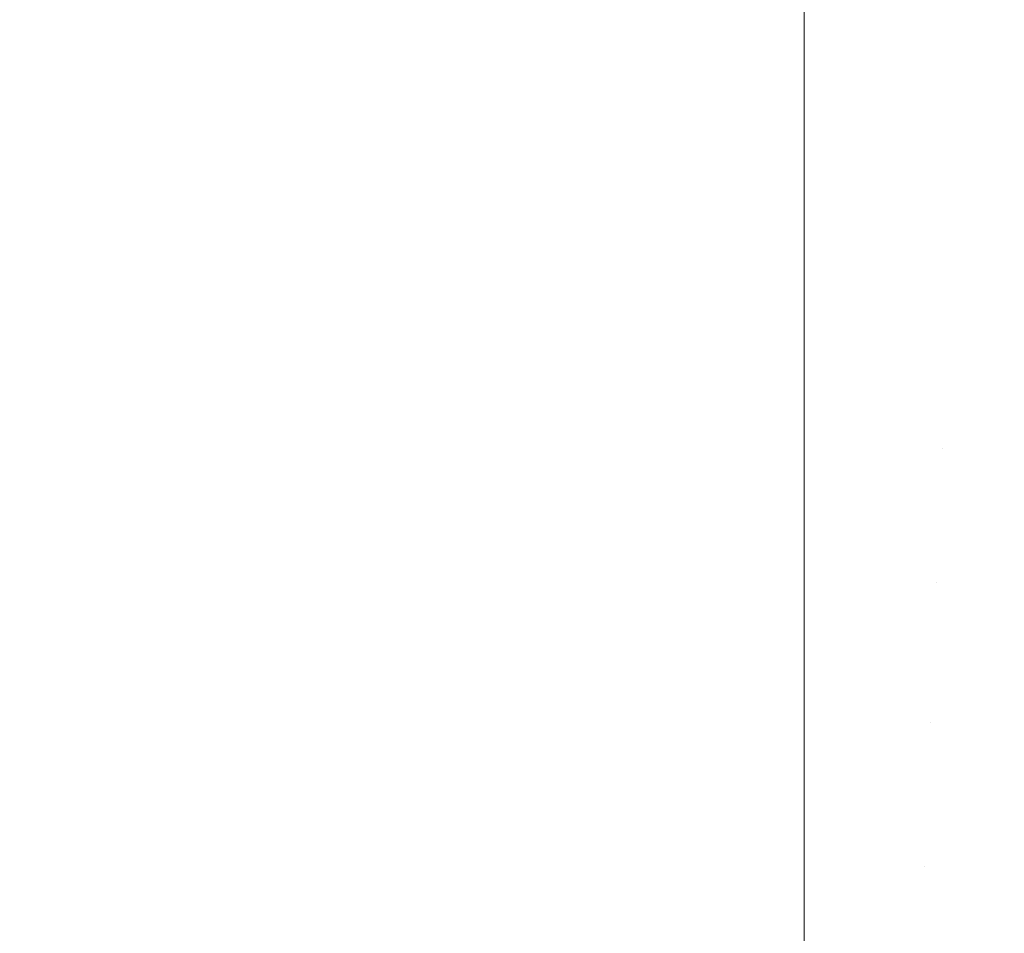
# Model space of a CAD drawing. Header units: centimetres. Extents: x -25.8 to 27.5, y 33.3 to 35.1.
# Tile 173 of 256: x -8.01 to -7.9886, y 35.1003 to 35.1202. Entities that reach past the tile are written whole.
import ezdxf

# ---------------------------------------------------------------- set-up
doc = ezdxf.new("R2010")
doc.units = ezdxf.units.CM
doc.header["$LTSCALE"] = 2.54
doc.layers.add('Lucido design-1', color=7, linetype='Continuous')

# ---------------------------------------------------------------- blocks, each defined once
blk = doc.blocks.new('Gruppo-6-1')
at = {"color": 7, "linetype": 'Continuous', "lineweight": 9}
for points, invisible_edges in [([(-25.69296, 35.121771, 330.543844), (-25.69296, 35.119443, 330.546994), (27.40704, 35.119443, 330.546994), (27.40704, 35.121771, 330.543844)], 10), ([(-25.69296, 35.121771, 306.577081), (-25.69296, 35.119443, 306.580231), (27.40704, 35.119443, 306.580231), (27.40704, 35.121771, 306.577081)], 10), ([(-7.99296, 35.121491, 329.828006), (-7.99296, 35.119438, 329.825252), (-25.69296, 35.119438, 329.825252), (-25.69296, 35.121491, 329.828006)], 10), ([(-7.99296, 35.121491, 305.861242), (-7.99296, 35.119438, 305.858489), (-25.69296, 35.119438, 305.858489), (-25.69296, 35.121491, 305.861242)], 10), ([(-7.99296, 35.119438, 329.825252), (-7.99296, 35.121491, 329.828006), (-7.989506, 35.121418, 329.828006), (-7.98961, 35.118975, 329.824726)], 14), ([(-7.99296, 35.119438, 305.858489), (-7.99296, 35.121491, 305.861242), (-7.989506, 35.121418, 305.861242), (-7.98961, 35.118975, 305.857963)], 14), ([(-7.989506, 35.121418, 329.828006), (-7.986059, 35.121198, 329.828006), (-7.986266, 35.118762, 329.824726), (-7.98961, 35.118975, 329.824726)], 15), ([(-7.989506, 35.121418, 305.861242), (-7.986059, 35.121198, 305.861242), (-7.986266, 35.118762, 305.857963), (-7.98961, 35.118975, 305.857963)], 15), ([(27.40704, 35.119272, 330.547225), (27.40704, 35.119443, 330.546994), (-25.69296, 35.119443, 330.546994), (-25.69296, 35.119272, 330.547225)], 10), ([(27.40704, 35.119272, 306.580462), (27.40704, 35.119443, 306.580231), (-25.69296, 35.119443, 306.580231), (-25.69296, 35.119272, 306.580462)], 10), ([(-25.69296, 35.119046, 329.824726), (-25.69296, 35.119438, 329.825252), (-7.99296, 35.119438, 329.825252), (-7.99296, 35.119046, 329.824726)], 10), ([(-25.69296, 35.119046, 305.857963), (-25.69296, 35.119438, 305.858489), (-7.99296, 35.119438, 305.858489), (-7.99296, 35.119046, 305.857963)], 10), ([(-7.98961, 35.118975, 329.824726), (-7.99296, 35.119046, 329.824726), (-7.99296, 35.119438, 329.825252)], 9), ([(-7.98961, 35.118975, 305.857963), (-7.99296, 35.119046, 305.857963), (-7.99296, 35.119438, 305.858489)], 9), ([(-25.69296, 35.119272, 330.547225), (-25.69296, 35.116714, 330.550399), (27.40704, 35.116714, 330.550399), (27.40704, 35.119272, 330.547225)], 10), ([(-25.69296, 35.119272, 306.580462), (-25.69296, 35.116714, 306.583635), (27.40704, 35.116714, 306.583635), (27.40704, 35.119272, 306.580462)], 10), ([(-7.99296, 35.119046, 329.824726), (-7.99296, 35.116711, 329.821847), (-25.69296, 35.116711, 329.821847), (-25.69296, 35.119046, 329.824726)], 10), ([(-7.99296, 35.119046, 305.857963), (-7.99296, 35.116711, 305.855084), (-25.69296, 35.116711, 305.855084), (-25.69296, 35.119046, 305.857963)], 10), ([(-7.99296, 35.116711, 329.821847), (-7.99296, 35.119046, 329.824726), (-7.98961, 35.118975, 329.824726), (-7.989719, 35.116403, 329.821552)], 14), ([(-7.99296, 35.116711, 305.855084), (-7.99296, 35.119046, 305.857963), (-7.98961, 35.118975, 305.857963), (-7.989719, 35.116403, 305.854789)], 14), ([(-7.98961, 35.118975, 329.824726), (-7.986266, 35.118762, 329.824726), (-7.986484, 35.116196, 329.821552), (-7.989719, 35.116403, 329.821552)], 15), ([(-7.98961, 35.118975, 305.857963), (-7.986266, 35.118762, 305.857963), (-7.986484, 35.116196, 305.854789), (-7.989719, 35.116403, 305.854789)], 15), ([(27.40704, 35.116631, 330.550502), (27.40704, 35.116714, 330.550399), (-25.69296, 35.116714, 330.550399), (-25.69296, 35.116631, 330.550502)], 10), ([(27.40704, 35.116631, 306.583739), (27.40704, 35.116714, 306.583635), (-25.69296, 35.116714, 306.583635), (-25.69296, 35.116631, 306.583739)], 10), ([(-25.69296, 35.116471, 329.821552), (-25.69296, 35.116711, 329.821847), (-7.99296, 35.116711, 329.821847), (-7.99296, 35.116471, 329.821552)], 10), ([(-25.69296, 35.116471, 305.854789), (-25.69296, 35.116711, 305.855084), (-7.99296, 35.116711, 305.855084), (-7.99296, 35.116471, 305.854789)], 10), ([(27.40704, 35.113851, 330.553668), (27.40704, 35.116631, 330.550502), (-25.69296, 35.116631, 330.550502), (-25.69296, 35.113851, 330.553668)], 10), ([(27.40704, 35.113851, 306.586905), (27.40704, 35.116631, 306.583739), (-25.69296, 35.116631, 306.583739), (-25.69296, 35.113851, 306.586905)], 10), ([(-7.989719, 35.116403, 329.821552), (-7.99296, 35.116471, 329.821552), (-7.99296, 35.116711, 329.821847)], 9), ([(-7.989719, 35.116403, 305.854789), (-7.99296, 35.116471, 305.854789), (-7.99296, 35.116711, 305.855084)], 9), ([(-7.99296, 35.116471, 329.821552), (-7.99296, 35.113838, 329.818564), (-25.69296, 35.113838, 329.818564), (-25.69296, 35.116471, 329.821552)], 10), ([(-7.99296, 35.116471, 305.854789), (-7.99296, 35.113838, 305.851801), (-25.69296, 35.113838, 305.851801), (-25.69296, 35.116471, 305.854789)], 10), ([(-7.99296, 35.113838, 329.818564), (-7.99296, 35.116471, 329.821552), (-7.989719, 35.116403, 329.821552), (-7.989834, 35.113705, 329.818488)], 14), ([(-7.99296, 35.113838, 305.851801), (-7.99296, 35.116471, 305.854789), (-7.989719, 35.116403, 305.854789), (-7.989834, 35.113705, 305.851725)], 14), ([(-7.989719, 35.116403, 329.821552), (-7.986484, 35.116196, 329.821552), (-7.986713, 35.113506, 329.818488), (-7.989834, 35.113705, 329.818488)], 15), ([(-7.989719, 35.116403, 305.854789), (-7.986484, 35.116196, 305.854789), (-7.986713, 35.113506, 305.851725), (-7.989834, 35.113705, 305.851725)], 15), ([(-25.69296, 35.113851, 330.553668), (-25.69296, 35.113839, 330.55368), (27.40704, 35.113839, 330.55368), (27.40704, 35.113851, 330.553668)], 10), ([(-25.69296, 35.113851, 306.586905), (-25.69296, 35.113839, 306.586917), (27.40704, 35.113839, 306.586917), (27.40704, 35.113851, 306.586905)], 10), ([(27.40704, 35.110937, 330.556718), (27.40704, 35.113839, 330.55368), (-25.69296, 35.113839, 330.55368), (-25.69296, 35.110937, 330.556718)], 10), ([(27.40704, 35.110937, 306.589955), (27.40704, 35.113839, 306.586917), (-25.69296, 35.113839, 306.586917), (-25.69296, 35.110937, 306.589955)], 10), ([(-25.69296, 35.113772, 329.818488), (-25.69296, 35.113838, 329.818564), (-7.99296, 35.113838, 329.818564), (-7.99296, 35.113772, 329.818488)], 10), ([(-25.69296, 35.113772, 305.851725), (-25.69296, 35.113838, 305.851801), (-7.99296, 35.113838, 305.851801), (-7.99296, 35.113772, 305.851725)], 10), ([(-7.989834, 35.113705, 329.818488), (-7.99296, 35.113772, 329.818488), (-7.99296, 35.113838, 329.818564)], 9), ([(-7.989834, 35.113705, 305.851725), (-7.99296, 35.113772, 305.851725), (-7.99296, 35.113838, 305.851801)], 9), ([(-25.69296, 35.110952, 329.81554), (-25.69296, 35.113772, 329.818488), (-7.99296, 35.113772, 329.818488), (-7.99296, 35.110952, 329.81554)], 10), ([(-25.69296, 35.110952, 305.848777), (-25.69296, 35.113772, 305.851725), (-7.99296, 35.113772, 305.851725), (-7.99296, 35.110952, 305.848777)], 10), ([(-7.99296, 35.113772, 329.818488), (-7.989834, 35.113705, 329.818488), (-7.989953, 35.110888, 329.81554), (-7.99296, 35.110952, 329.81554)], 7), ([(-7.99296, 35.113772, 305.851725), (-7.989834, 35.113705, 305.851725), (-7.989953, 35.110888, 305.848777), (-7.99296, 35.110952, 305.848777)], 7), ([(-7.989834, 35.113705, 329.818488), (-7.986713, 35.113506, 329.818488), (-7.986952, 35.110697, 329.81554), (-7.989953, 35.110888, 329.81554)], 15), ([(-7.989834, 35.113705, 305.851725), (-7.986713, 35.113506, 305.851725), (-7.986952, 35.110697, 305.848777), (-7.989953, 35.110888, 305.848777)], 15), ([(-7.99296, 35.110952, 329.81554), (-7.99296, 35.11082, 329.815413), (-25.69296, 35.11082, 329.815413), (-25.69296, 35.110952, 329.81554)], 10), ([(-7.99296, 35.110952, 305.848777), (-7.99296, 35.11082, 305.84865), (-25.69296, 35.11082, 305.84865), (-25.69296, 35.110952, 305.848777)], 10), ([(-25.69296, 35.110937, 330.556718), (-25.69296, 35.11082, 330.55683), (27.40704, 35.11082, 330.55683), (27.40704, 35.110937, 330.556718)], 10), ([(-25.69296, 35.110937, 306.589955), (-25.69296, 35.11082, 306.590067), (27.40704, 35.11082, 306.590067), (27.40704, 35.110937, 306.589955)], 10), ([(27.40704, 35.107894, 330.559644), (27.40704, 35.11082, 330.55683), (-25.69296, 35.11082, 330.55683), (-25.69296, 35.107894, 330.559644)], 10), ([(-25.69296, 35.108017, 329.812713), (-25.69296, 35.11082, 329.815413), (-7.99296, 35.11082, 329.815413), (-7.99296, 35.108017, 329.812713)], 10), ([(27.40704, 35.107894, 306.592881), (27.40704, 35.11082, 306.590067), (-25.69296, 35.11082, 306.590067), (-25.69296, 35.107894, 306.592881)], 10), ([(-25.69296, 35.108017, 305.84595), (-25.69296, 35.11082, 305.84865), (-7.99296, 35.11082, 305.84865), (-7.99296, 35.108017, 305.84595)], 10), ([(-7.99296, 35.11082, 329.815413), (-7.99296, 35.110952, 329.81554), (-7.989953, 35.110888, 329.81554)], 10), ([(-7.99296, 35.11082, 305.84865), (-7.99296, 35.110952, 305.848777), (-7.989953, 35.110888, 305.848777)], 10), ([(-7.989953, 35.110888, 329.81554), (-7.990078, 35.107956, 329.812713), (-7.99296, 35.108017, 329.812713), (-7.99296, 35.11082, 329.815413)], 11), ([(-7.989953, 35.110888, 305.848777), (-7.990078, 35.107956, 305.84595), (-7.99296, 35.108017, 305.84595), (-7.99296, 35.11082, 305.84865)], 11), ([(-7.989953, 35.110888, 329.81554), (-7.986952, 35.110697, 329.81554), (-7.987201, 35.107773, 329.812713), (-7.990078, 35.107956, 329.812713)], 15), ([(-7.989953, 35.110888, 305.848777), (-7.986952, 35.110697, 305.848777), (-7.987201, 35.107773, 305.84595), (-7.990078, 35.107956, 305.84595)], 15), ([(-7.99296, 35.108017, 329.812713), (-7.99296, 35.107665, 329.8124), (-25.69296, 35.107665, 329.8124), (-25.69296, 35.108017, 329.812713)], 10), ([(-7.99296, 35.108017, 305.84595), (-7.99296, 35.107665, 305.845637), (-25.69296, 35.107665, 305.845637), (-25.69296, 35.108017, 305.84595)], 10), ([(-7.99296, 35.107665, 329.8124), (-7.99296, 35.108017, 329.812713), (-7.990078, 35.107956, 329.812713)], 10), ([(-7.99296, 35.107665, 305.845637), (-7.99296, 35.108017, 305.84595), (-7.990078, 35.107956, 305.84595)], 10), ([(-25.69296, 35.107894, 330.559644), (-25.69296, 35.107667, 330.559845), (27.40704, 35.107667, 330.559845), (27.40704, 35.107894, 330.559644)], 10), ([(-25.69296, 35.107894, 306.592881), (-25.69296, 35.107667, 306.593082), (27.40704, 35.107667, 306.593082), (27.40704, 35.107894, 306.592881)], 10), ([(-7.990078, 35.107956, 329.812713), (-7.990207, 35.104914, 329.810009), (-7.99296, 35.104973, 329.810009), (-7.99296, 35.107665, 329.8124)], 11), ([(-7.990078, 35.107956, 305.84595), (-7.990207, 35.104914, 305.843246), (-7.99296, 35.104973, 305.843246), (-7.99296, 35.107665, 305.845637)], 11), ([(-7.990078, 35.107956, 329.812713), (-7.987201, 35.107773, 329.812713), (-7.987459, 35.104739, 329.810009), (-7.990207, 35.104914, 329.810009)], 15), ([(-7.990078, 35.107956, 305.84595), (-7.987201, 35.107773, 305.84595), (-7.987459, 35.104739, 305.843246), (-7.990207, 35.104914, 305.843246)], 15), ([(27.40704, 35.104726, 330.562443), (27.40704, 35.107667, 330.559845), (-25.69296, 35.107667, 330.559845), (-25.69296, 35.104726, 330.562443)], 10), ([(27.40704, 35.104726, 306.59568), (27.40704, 35.107667, 306.593082), (-25.69296, 35.107667, 306.593082), (-25.69296, 35.104726, 306.59568)], 10), ([(-25.69296, 35.104973, 329.810009), (-25.69296, 35.107665, 329.8124), (-7.99296, 35.107665, 329.8124), (-7.99296, 35.104973, 329.810009)], 10), ([(-25.69296, 35.104973, 305.843246), (-25.69296, 35.107665, 305.845637), (-7.99296, 35.107665, 305.845637), (-7.99296, 35.104973, 305.843246)], 10), ([(-7.99296, 35.104973, 329.810009), (-7.99296, 35.104383, 329.809527), (-25.69296, 35.104383, 329.809527), (-25.69296, 35.104973, 329.810009)], 10), ([(-7.99296, 35.104973, 305.843246), (-7.99296, 35.104383, 305.842764), (-25.69296, 35.104383, 305.842764), (-25.69296, 35.104973, 305.843246)], 10), ([(-7.99296, 35.104383, 329.809527), (-7.99296, 35.104973, 329.810009), (-7.990207, 35.104914, 329.810009)], 10), ([(-7.99296, 35.104383, 305.842764), (-7.99296, 35.104973, 305.843246), (-7.990207, 35.104914, 305.843246)], 10), ([(-7.990207, 35.104914, 329.810009), (-7.990341, 35.101768, 329.807435), (-7.99296, 35.101824, 329.807435), (-7.99296, 35.104383, 329.809527)], 11), ([(-7.990207, 35.104914, 305.843246), (-7.990341, 35.101768, 305.840671), (-7.99296, 35.101824, 305.840671), (-7.99296, 35.104383, 305.842764)], 11), ([(-7.990207, 35.104914, 329.810009), (-7.987459, 35.104739, 329.810009), (-7.987726, 35.101602, 329.807435), (-7.990341, 35.101768, 329.807435)], 15), ([(-7.990207, 35.104914, 305.843246), (-7.987459, 35.104739, 305.843246), (-7.987726, 35.101602, 305.840671), (-7.990341, 35.101768, 305.840671)], 15), ([(-25.69296, 35.104726, 330.562443), (-25.69296, 35.104386, 330.562719), (27.40704, 35.104386, 330.562719), (27.40704, 35.104726, 330.562443)], 10), ([(-25.69296, 35.104726, 306.59568), (-25.69296, 35.104386, 306.595956), (27.40704, 35.104386, 306.595956), (27.40704, 35.104726, 306.59568)], 10), ([(27.40704, 35.101457, 330.565095), (27.40704, 35.104386, 330.562719), (-25.69296, 35.104386, 330.562719), (-25.69296, 35.101457, 330.565095)], 10), ([(27.40704, 35.101457, 306.598332), (27.40704, 35.104386, 306.595956), (-25.69296, 35.104386, 306.595956), (-25.69296, 35.101457, 306.598332)], 10), ([(-25.69296, 35.101824, 329.807435), (-25.69296, 35.104383, 329.809527), (-7.99296, 35.104383, 329.809527), (-7.99296, 35.101824, 329.807435)], 10), ([(-25.69296, 35.101824, 305.840671), (-25.69296, 35.104383, 305.842764), (-7.99296, 35.104383, 305.842764), (-7.99296, 35.101824, 305.840671)], 10), ([(-7.99296, 35.101824, 329.807435), (-7.99296, 35.100978, 329.806799), (-25.69296, 35.100978, 329.806799), (-25.69296, 35.101824, 329.807435)], 10), ([(-7.99296, 35.101824, 305.840671), (-7.99296, 35.100978, 305.840036), (-25.69296, 35.100978, 305.840036), (-25.69296, 35.101824, 305.840671)], 10), ([(-7.99296, 35.100978, 329.806799), (-7.99296, 35.101824, 329.807435), (-7.990341, 35.101768, 329.807435)], 10), ([(-7.99296, 35.100978, 305.840036), (-7.99296, 35.101824, 305.840671), (-7.990341, 35.101768, 305.840671)], 10), ([(-7.990341, 35.101768, 329.807435), (-7.990481, 35.098475, 329.804957), (-7.99296, 35.098528, 329.804957), (-7.99296, 35.100978, 329.806799)], 11), ([(-7.990341, 35.101768, 305.840671), (-7.990481, 35.098475, 305.838194), (-7.99296, 35.098528, 305.838194), (-7.99296, 35.100978, 305.840036)], 11), ([(-7.990341, 35.101768, 329.807435), (-7.987726, 35.101602, 329.807435), (-7.988006, 35.098317, 329.804957), (-7.990481, 35.098475, 329.804957)], 15), ([(-7.990341, 35.101768, 305.840671), (-7.987726, 35.101602, 305.840671), (-7.988006, 35.098317, 305.838194), (-7.990481, 35.098475, 305.838194)], 15), ([(-25.69296, 35.101457, 330.565095), (-25.69296, 35.100985, 330.565453), (27.40704, 35.100985, 330.565453), (27.40704, 35.101457, 330.565095)], 10), ([(-25.69296, 35.101457, 306.598332), (-25.69296, 35.100985, 306.59869), (27.40704, 35.100985, 306.59869), (27.40704, 35.101457, 306.598332)], 10), ([(27.40704, 35.099662, 330.566457), (27.40704, 35.100985, 330.565453), (-25.69296, 35.100985, 330.565453), (-25.69296, 35.099662, 330.566457)], 10), ([(27.40704, 35.099662, 306.599694), (27.40704, 35.100985, 306.59869), (-25.69296, 35.100985, 306.59869), (-25.69296, 35.099662, 306.599694)], 10), ([(-25.69296, 35.098528, 329.804957), (-25.69296, 35.100978, 329.806799), (-7.99296, 35.100978, 329.806799), (-7.99296, 35.098528, 329.804957)], 10), ([(-25.69296, 35.098528, 305.838194), (-25.69296, 35.100978, 305.840036), (-7.99296, 35.100978, 305.840036), (-7.99296, 35.098528, 305.838194)], 10)]:
    blk.add_3dface(points, dxfattribs=dict(at, invisible_edges=invisible_edges))

msp = doc.modelspace()

# ---------------------------------------------------------------- block references
at = {"layer": 'Lucido design-1', "color": 7}
msp.add_blockref('Gruppo-6-1', (0, 0), dxfattribs=at)

doc.saveas('drawing.dxf')
